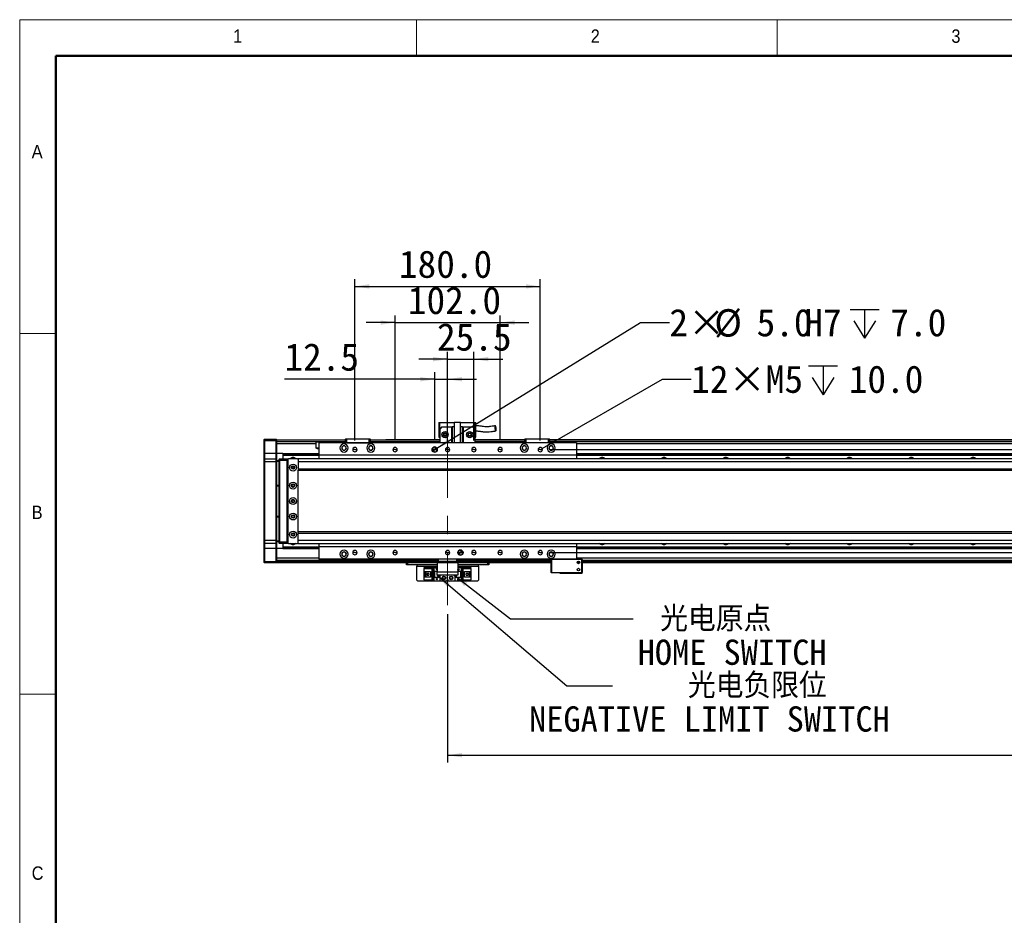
# Model space of a CAD drawing. Header units: millimetres. Extents: x 35 to 2905, y 35 to 2044.
# Tile 3 of 7: x 35 to 991, y 1175 to 2044. Entities that reach past the tile are written whole.
import ezdxf

# ---------------------------------------------------------------- set-up
doc = ezdxf.new("R2010")
doc.units = ezdxf.units.MM
doc.header["$LTSCALE"] = 7
doc.linetypes.add('CENTERX2', pattern=[20.32, 12.7, -2.54, 2.54, -2.54])
doc.layers.add('DIMNS', color=7, linetype='Continuous')
doc.styles.add('SLDTEXTSTYLE1', font='Gothic.ttf', dxfattribs={"width": 0.913})
doc.styles.add('SLDTEXTSTYLE8', font='txt')
doc.styles.add('SLDTEXTSTYLE9', font='txt', dxfattribs={"bigfont": 'bigfont'})
doc.dimstyles.new('SLDDIMSTYLE0', dxfattribs={"dimtxt": 26.6, "dimasz": 14, "dimexe": 0, "dimexo": 0.0625, "dimgap": 6.65, "dimtad": 2, "dimdec": 1, "dimrnd": 1e-09, "dimzin": 4, "dimdsep": 46, "dimtxsty": 'SLDTEXTSTYLE8', "dimsah": 1, "dimcen": 0.09, "dimadec": 0, "dimazin": 1, "dimtfac": 1, "dimtdec": 1, "dimtofl": 0, "dimtmove": 0, "dimatfit": 3, "dimfxl": 0, "dimfrac": 2, "dimtolj": 1, "dimtzin": 12, "dimarcsym": 0})
doc.dimstyles.new('SLDDIMSTYLE1', dxfattribs={"dimtxt": 26.6, "dimasz": 14, "dimexe": 0, "dimexo": 0.0625, "dimgap": 6.65, "dimtad": 2, "dimdec": 1, "dimrnd": 1e-09, "dimzin": 4, "dimdsep": 46, "dimtxsty": 'SLDTEXTSTYLE8', "dimsah": 1, "dimcen": 0.09, "dimadec": 0, "dimazin": 1, "dimtfac": 1, "dimtdec": 1, "dimtmove": 0, "dimatfit": 0, "dimfxl": 0, "dimfrac": 2, "dimtolj": 1, "dimtzin": 12, "dimarcsym": 0})
doc.dimstyles.new('SLDDIMSTYLE2', dxfattribs={"dimtxt": 0.18, "dimasz": 14, "dimexe": 0, "dimexo": 0.0625, "dimgap": 0, "dimtad": 0, "dimtih": 1, "dimtoh": 1, "dimdec": 0, "dimrnd": 1e-09, "dimzin": 0, "dimdsep": 46, "dimtxsty": 'Standard', "dimsah": 1, "dimcen": 0.09, "dimadec": 0, "dimazin": 0, "dimtfac": 14, "dimtdec": 0, "dimtofl": 0, "dimtmove": 0, "dimatfit": 3, "dimfxl": 0, "dimfrac": 2, "dimtolj": 1, "dimtzin": 0, "dimarcsym": 0})
doc.dimstyles.new('SLDDIMSTYLE3', dxfattribs={"dimtxt": 26.6, "dimasz": 14, "dimexe": 0, "dimexo": 0.0625, "dimgap": 6.65, "dimtad": 2, "dimdec": 1, "dimrnd": 1e-09, "dimzin": 12, "dimdsep": 46, "dimtxsty": 'SLDTEXTSTYLE8', "dimsah": 1, "dimcen": 0.09, "dimadec": 0, "dimazin": 3, "dimtfac": 1, "dimtdec": 1, "dimtmove": 0, "dimatfit": 0, "dimfxl": 0, "dimfrac": 2, "dimtolj": 1, "dimtzin": 12, "dimarcsym": 0})
doc.dimstyles.new('SLDDIMSTYLE7', dxfattribs={"dimtxt": 26.6, "dimasz": 14, "dimexe": 0, "dimexo": 0.0625, "dimgap": 6.65, "dimtad": 0, "dimtih": 1, "dimtoh": 1, "dimdec": 1, "dimrnd": 1e-09, "dimzin": 4, "dimdsep": 46, "dimtxsty": 'SLDTEXTSTYLE8', "dimsah": 1, "dimcen": 0, "dimadec": 0, "dimazin": 1, "dimtfac": 1, "dimtdec": 1, "dimtofl": 0, "dimtmove": 0, "dimatfit": 3, "dimfxl": 0, "dimfrac": 2, "dimtolj": 1, "dimtzin": 12, "dimarcsym": 0})
doc.dimstyles.new('SLDDIMSTYLE8', dxfattribs={"dimtxt": 26.6, "dimasz": 14, "dimexe": 0, "dimexo": 0.0625, "dimgap": 6.65, "dimtad": 0, "dimtih": 1, "dimtoh": 1, "dimdec": 1, "dimrnd": 1e-09, "dimzin": 12, "dimdsep": 46, "dimtxsty": 'SLDTEXTSTYLE8', "dimsah": 1, "dimcen": 0, "dimadec": 0, "dimazin": 3, "dimtfac": 1, "dimtdec": 1, "dimtofl": 0, "dimtmove": 0, "dimatfit": 3, "dimfxl": 0, "dimfrac": 2, "dimtolj": 1, "dimtzin": 12, "dimarcsym": 0})

# ---------------------------------------------------------------- blocks, each defined once
blk = doc.blocks.new('_D_22')
at = {"layer": 'DIMNS'}
for p, q in [((399.25, 1750.14), (371.25, 1750.14)), ((399.25, 1635.87), (399.25, 1757.14)), ((399.25, 1750.14), (501.25, 1750.14)), ((501.25, 1635.87), (501.25, 1757.14)), ((501.25, 1750.14), (529.25, 1750.14))]:
    blk.add_line(p, q, dxfattribs=at)
for points in [[(399.25, 1750.14), (385.25, 1752.24), (385.25, 1748.04)], [(501.25, 1750.14), (515.25, 1748.04), (515.25, 1752.24)]]:
    blk.add_solid(points, dxfattribs=at)
at = {"layer": 'DIMNS', "insert": (411.7, 1785.04), "char_height": 26.6, "attachment_point": 1, "style": 'SLDTEXTSTYLE8'}
blk.add_mtext('102.0', dxfattribs=at)
blk = doc.blocks.new('_D_23')
at = {"layer": 'DIMNS'}
for p, q in [((360.25, 1635.87), (360.25, 1792.24)), ((540.25, 1635.87), (540.25, 1792.24)), ((360.25, 1785.24), (540.25, 1785.24))]:
    blk.add_line(p, q, dxfattribs=at)
for points in [[(360.25, 1785.24), (374.25, 1783.14), (374.25, 1787.34)], [(540.25, 1785.24), (526.25, 1787.34), (526.25, 1783.14)]]:
    blk.add_solid(points, dxfattribs=at)
at = {"layer": 'DIMNS', "insert": (403.05, 1820.14), "char_height": 26.6, "attachment_point": 1, "style": 'SLDTEXTSTYLE8'}
blk.add_mtext('180.0', dxfattribs=at)
blk = doc.blocks.new('_D_24')
at = {"layer": 'DIMNS'}
for p, q in [((2150.7, 1626.98), (2150.7, 1654.98)), ((549.14, 1626.98), (2157.7, 1626.98)), ((2150.7, 1626.98), (2150.7, 1526.98)), ((549.14, 1526.98), (2157.7, 1526.98)), ((2150.7, 1526.98), (2150.7, 1498.98))]:
    blk.add_line(p, q, dxfattribs=at)
for points in [[(2150.7, 1626.98), (2152.8, 1640.98), (2148.6, 1640.98)], [(2150.7, 1526.98), (2148.6, 1512.98), (2152.8, 1512.98)]]:
    blk.add_solid(points, dxfattribs=at)
at = {"layer": 'DIMNS', "insert": (2115.8, 1539.96), "char_height": 26.6, "attachment_point": 1, "rotation": 90, "style": 'SLDTEXTSTYLE8'}
blk.add_mtext('100.0', dxfattribs=at)
blk = doc.blocks.new('SW_SYMBOL_HOLE_DEPTH')
at = {"layer": 'DIMNS', "color": 0}
for p, q in [((0, 6125), (5600, 6125)), ((2800, 6125), (2800, 525)), ((700, 3885), (2800, 525)), ((4900, 3885), (2800, 525))]:
    blk.add_line(p, q, dxfattribs=at)
blk = doc.blocks.new('_D_25')
at = {"layer": 'DIMNS'}
for p, q in [((439.88, 1628.3), (637.51, 1750.14)), ((637.51, 1750.14), (665.51, 1750.14))]:
    blk.add_line(p, q, dxfattribs=at)
blk.add_solid([(439.88, 1628.3), (452.9, 1633.86), (450.7, 1637.43)], dxfattribs=at)
at = {"layer": 'DIMNS', "xscale": 0.004985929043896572, "yscale": 0.004985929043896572, "zscale": 0.004985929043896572}
blk.add_blockref('SW_SYMBOL_HOLE_DEPTH', (841.01, 1732.42), dxfattribs=at)
at = {"layer": 'DIMNS', "char_height": 26.6, "attachment_point": 1, "style": 'SLDTEXTSTYLE8'}
for s, insert in [('2×', (665.51, 1763.43)), ('%%c', (709.03, 1763.17)), ('5.0', (750.13, 1763.43)), ('H7', (796.46, 1763.43)), ('7.0', (879.95, 1763.43))]:
    blk.add_mtext(s, dxfattribs=dict(at, insert=insert))
blk = doc.blocks.new('_D_26')
at = {"layer": 'DIMNS'}
for p, q in [((542.07, 1628.03), (658.67, 1695.18)), ((658.67, 1695.18), (686.67, 1695.18))]:
    blk.add_line(p, q, dxfattribs=at)
blk.add_solid([(542.07, 1628.03), (555.25, 1633.2), (553.16, 1636.84)], dxfattribs=at)
at = {"layer": 'DIMNS', "xscale": 0.004985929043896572, "yscale": 0.004985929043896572, "zscale": 0.004985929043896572}
blk.add_blockref('SW_SYMBOL_HOLE_DEPTH', (800.64, 1677.57), dxfattribs=at)
at = {"layer": 'DIMNS', "char_height": 26.6, "attachment_point": 1, "style": 'SLDTEXTSTYLE8'}
for s, insert in [('12×M5', (686.67, 1708.58)), ('10.0', (839.58, 1708.58))]:
    blk.add_mtext(s, dxfattribs=dict(at, insert=insert))
blk = doc.blocks.new('_D_27')
at = {"layer": 'DIMNS'}
for p, q in [((450.25, 1635.87), (450.25, 1721.66)), ((475.75, 1635.87), (475.75, 1721.66)), ((450.25, 1714.66), (422.25, 1714.66)), ((450.25, 1714.66), (475.75, 1714.66)), ((475.75, 1714.66), (503.75, 1714.66))]:
    blk.add_line(p, q, dxfattribs=at)
for points in [[(450.25, 1714.66), (436.25, 1716.76), (436.25, 1712.56)], [(475.75, 1714.66), (489.75, 1712.56), (489.75, 1716.76)]]:
    blk.add_solid(points, dxfattribs=at)
at = {"layer": 'DIMNS', "insert": (439.95, 1749.56), "char_height": 26.6, "attachment_point": 1, "style": 'SLDTEXTSTYLE8'}
blk.add_mtext('25.5', dxfattribs=at)
blk = doc.blocks.new('_D_28')
at = {"layer": 'DIMNS'}
for p, q in [((437.75, 1635.87), (437.75, 1702.18)), ((450.25, 1678.07), (450.25, 1702.18)), ((437.75, 1695.18), (291.92, 1695.18)), ((437.75, 1695.18), (450.25, 1695.18)), ((450.25, 1695.18), (478.25, 1695.18))]:
    blk.add_line(p, q, dxfattribs=at)
for points in [[(437.75, 1695.18), (423.75, 1697.28), (423.75, 1693.08)], [(450.25, 1695.18), (464.25, 1693.08), (464.25, 1697.28)]]:
    blk.add_solid(points, dxfattribs=at)
at = {"layer": 'DIMNS', "insert": (291.92, 1730.09), "char_height": 26.6, "attachment_point": 1, "style": 'SLDTEXTSTYLE8'}
blk.add_mtext('12.5', dxfattribs=at)
blk = doc.blocks.new('_D_34')
at = {"layer": 'DIMNS'}
for p, q in [((1890.25, 1480.55), (1890.25, 1323.42)), ((450.25, 1467.14), (450.25, 1323.42)), ((450.25, 1330.42), (1890.25, 1330.42))]:
    blk.add_line(p, q, dxfattribs=at)
for points in [[(450.25, 1330.42), (464.25, 1328.32), (464.25, 1332.52)], [(1890.25, 1330.42), (1876.25, 1332.52), (1876.25, 1328.32)]]:
    blk.add_solid(points, dxfattribs=at)
at = {"layer": 'DIMNS', "insert": (1119.13, 1365.32), "char_height": 26.6, "attachment_point": 1, "style": 'SLDTEXTSTYLE8'}
blk.add_mtext('1440.0', dxfattribs=at)
blk = doc.blocks.new('SW_NOTE_8')
at = {"layer": 'DIMNS', "color": 0, "char_height": 24.5, "attachment_point": 1}
for s, insert, style in [(' 光电原点', (4.3, 12.34), 'SLDTEXTSTYLE9'), ('HOME SWITCH', (4.3, -20.05), 'SLDTEXTSTYLE8')]:
    blk.add_mtext(s, dxfattribs=dict(at, insert=insert, style=style))
blk = doc.blocks.new('SW_NOTE_9')
at = {"layer": 'DIMNS', "color": 0, "char_height": 24.5, "attachment_point": 2}
for s, insert, style in [('    光电负限位', (96.82, 12.37), 'SLDTEXTSTYLE9'), ('NEGATIVE LIMIT SWITCH', (93.99, -20.02), 'SLDTEXTSTYLE8')]:
    blk.add_mtext(s, dxfattribs=dict(at, insert=insert, style=style))
blk = doc.blocks.new('SW_DOWELSYMBOL_3')
at = {"linetype": 'Continuous', "lineweight": 18}
h = blk.add_hatch(color=0, dxfattribs=at)
edge = h.paths.add_edge_path(flags=0)
edge.add_arc((0, 0), 2.5, 180, 270)
edge.add_line((0, -2.5), (0, 0))
edge.add_line((0, 0), (-2.5, 0))
h = blk.add_hatch(color=0, dxfattribs=at)
edge = h.paths.add_edge_path(flags=0)
edge.add_arc((0, 0), 2.5, 0, 90)
edge.add_line((0, 2.5), (0, 0))
edge.add_line((0, 0), (2.5, 0))
at = {"layer": 'DIMNS', "color": 0}
blk.add_circle((0, 0), 2.5, dxfattribs=at)
blk = doc.blocks.new('SW_DOWELSYMBOL_4')
at = {"linetype": 'Continuous', "lineweight": 18}
h = blk.add_hatch(color=0, dxfattribs=at)
edge = h.paths.add_edge_path(flags=0)
edge.add_arc((0, 0), 2.5, 180, 270)
edge.add_line((0, -2.5), (0, 0))
edge.add_line((0, 0), (-2.5, 0))
h = blk.add_hatch(color=0, dxfattribs=at)
edge = h.paths.add_edge_path(flags=0)
edge.add_arc((0, 0), 2.5, 0, 90)
edge.add_line((0, 2.5), (0, 0))
edge.add_line((0, 0), (2.5, 0))
at = {"layer": 'DIMNS', "color": 0}
blk.add_circle((0, 0), 2.5, dxfattribs=at)

msp = doc.modelspace()

# ---------------------------------------------------------------- linework, layer by layer
at = {"color": 7, "linetype": 'Continuous', "lineweight": 18}
for p, q in [((2905, 2044), (35, 2044)), ((35, 2044), (35, 35)), ((420, 2009), (420, 2044)), ((770, 2044), (770, 2009)), ((70, 2009), (2870, 2009)), ((70, 2009), (70, 70)), ((70, 1739.5), (35, 1739.5)), ((35, 1389.5), (70, 1389.5))]:
    msp.add_line(p, q, dxfattribs=at)
at = {"color": 7, "linetype": 'Continuous', "lineweight": 50}
for p, q in [((2870, 2009), (70, 2009)), ((70, 2009), (70, 70))]:
    msp.add_line(p, q, dxfattribs=at)
at = {"color": 7, "linetype": 'Continuous', "lineweight": 25}
for p, q in [((441.75, 1653.28), (442.75, 1653.28)), ((441.75, 1653.28), (441.75, 1638.88)), ((442.75, 1646.88), (442.75, 1653.28)), ((442.75, 1653.28), (456.75, 1653.28)), ((456.75, 1653.48), (456.75, 1633.48)), ((456.75, 1653.48), (462.75, 1653.48)), ((462.75, 1633.48), (462.75, 1653.48)), ((462.75, 1653.28), (476.75, 1653.28)), ((476.75, 1653.28), (477.75, 1653.28)), ((476.75, 1653.28), (476.75, 1646.88)), ((477.75, 1638.88), (477.75, 1653.28)), ((444.75, 1648.88), (442.75, 1646.88)), ((442.75, 1646.88), (442.75, 1633.48)), ((444.75, 1648.88), (454.25, 1648.88)), ((454.25, 1633.48), (454.25, 1648.88)), ((454.25, 1648.88), (454.75, 1648.88)), ((454.75, 1648.88), (454.75, 1633.48)), ((456.75, 1648.88), (454.75, 1648.88)), ((464.75, 1648.88), (462.75, 1648.88)), ((464.75, 1633.48), (464.75, 1648.88)), ((464.75, 1648.88), (465.25, 1648.88)), ((465.25, 1648.88), (474.75, 1648.88)), ((465.25, 1648.88), (465.25, 1633.48)), ((476.75, 1646.88), (474.75, 1648.88)), ((476.75, 1646.88), (476.75, 1633.48)), ((272.25, 1636.68), (272.55, 1636.98)), ((272.25, 1635.48), (272.25, 1636.68)), ((272.25, 1635.48), (272.55, 1635.48)), ((272.25, 1622.98), (272.25, 1635.48)), ((272.55, 1636.98), (272.55, 1635.48)), ((272.55, 1636.98), (283.95, 1636.98)), ((272.55, 1635.48), (272.55, 1622.98)), ((283.95, 1635.48), (272.55, 1635.48)), ((283.95, 1635.48), (283.95, 1636.98)), ((283.95, 1636.98), (284.25, 1636.68)), ((283.95, 1622.98), (283.95, 1635.48)), ((283.95, 1635.48), (284.25, 1635.48)), ((284.25, 1636.68), (284.25, 1635.48)), ((284.25, 1636.48), (351.25, 1636.48)), ((284.25, 1635.48), (284.25, 1622.98)), ((351.25, 1634.49), (284.25, 1634.49)), ((351.25, 1637.19), (351.55, 1637.49)), ((351.25, 1633.49), (351.25, 1637.19)), ((352.25, 1637.19), (351.25, 1637.19)), ((351.55, 1637.49), (352.38, 1637.49)), ((352.25, 1637.19), (352.38, 1637.49)), ((352.25, 1637.19), (352.25, 1633.49)), ((374.25, 1637.19), (352.25, 1637.19)), ((352.38, 1637.49), (374.13, 1637.49)), ((374.25, 1637.19), (374.13, 1637.49)), ((374.13, 1637.49), (374.95, 1637.49)), ((374.25, 1633.49), (374.25, 1637.19)), ((375.25, 1637.19), (374.25, 1637.19)), ((374.95, 1637.49), (375.25, 1637.19)), ((375.25, 1637.19), (375.25, 1633.49)), ((375.25, 1636.48), (442.75, 1636.48)), ((442.75, 1634.49), (375.25, 1634.49)), ((390.25, 1636.78), (442.75, 1636.78)), ((390.25, 1636.78), (390.25, 1636.58)), ((390.25, 1636.58), (442.75, 1636.58)), ((390.25, 1636.48), (390.25, 1636.58)), ((441.75, 1638.88), (442.75, 1638.88)), ((476.75, 1638.88), (477.75, 1638.88)), ((476.75, 1636.78), (525.25, 1636.78)), ((476.75, 1636.58), (525.25, 1636.58)), ((476.75, 1636.48), (525.25, 1636.48)), ((525.25, 1634.49), (476.75, 1634.49)), ((525.25, 1637.18), (525.55, 1637.48)), ((525.25, 1633.48), (525.25, 1637.18)), ((526.25, 1637.18), (525.25, 1637.18)), ((525.55, 1637.48), (526.38, 1637.48)), ((526.25, 1637.18), (526.38, 1637.48)), ((526.25, 1637.18), (526.25, 1633.48)), ((548.25, 1637.18), (526.25, 1637.18)), ((526.38, 1637.48), (548.13, 1637.48)), ((548.13, 1637.48), (548.95, 1637.48)), ((548.25, 1637.18), (548.13, 1637.48)), ((548.25, 1633.48), (548.25, 1637.18)), ((549.25, 1637.18), (548.25, 1637.18)), ((548.95, 1637.48), (549.25, 1637.18)), ((549.25, 1637.18), (549.25, 1633.48)), ((549.25, 1636.78), (1791.25, 1636.78)), ((549.25, 1636.58), (1791.25, 1636.58)), ((549.25, 1636.48), (1791.25, 1636.48)), ((1791.25, 1634.49), (549.25, 1634.49)), ((322.61, 1632.49), (284.25, 1632.49)), ((322.61, 1628.38), (322.61, 1632.49)), ((325.25, 1628.38), (322.61, 1628.38)), ((575.25, 1633.48), (325.25, 1633.48)), ((325.25, 1633.48), (325.25, 1621.48)), ((352.25, 1633.49), (351.25, 1633.49)), ((351.25, 1633.49), (351.25, 1633.48)), ((352.25, 1633.49), (374.25, 1633.49)), ((360.25, 1626.98), (358.15, 1626.98)), ((360.25, 1626.98), (362.35, 1626.98)), ((375.25, 1633.49), (374.25, 1633.49)), ((375.25, 1633.49), (375.25, 1633.48)), ((399.25, 1626.98), (397.15, 1626.98)), ((399.25, 1626.98), (401.35, 1626.98)), ((437.75, 1626.98), (435.25, 1626.98)), ((437.75, 1626.98), (440.25, 1626.98)), ((450.25, 1626.98), (448.15, 1626.98)), ((450.25, 1626.98), (452.35, 1626.98)), ((475.75, 1626.98), (473.65, 1626.98)), ((475.75, 1626.98), (477.85, 1626.98)), ((501.25, 1626.98), (499.15, 1626.98)), ((501.25, 1626.98), (503.35, 1626.98)), ((540.25, 1626.98), (538.15, 1626.98)), ((540.25, 1626.98), (542.35, 1626.98)), ((575.25, 1633.48), (575.25, 1621.48)), ((272.25, 1622.98), (272.55, 1622.98)), ((272.25, 1617.68), (272.25, 1622.98)), ((272.55, 1617.98), (272.25, 1617.68)), ((272.25, 1614.98), (272.25, 1617.68)), ((272.25, 1538.98), (272.25, 1614.98)), ((272.55, 1614.98), (272.25, 1614.98)), ((272.55, 1622.98), (272.55, 1617.98)), ((283.95, 1622.98), (272.55, 1622.98)), ((272.55, 1617.98), (272.55, 1614.98)), ((272.55, 1617.98), (283.95, 1617.98)), ((272.55, 1614.98), (272.55, 1538.98)), ((283.95, 1614.98), (272.55, 1614.98)), ((283.95, 1617.98), (283.95, 1622.98)), ((283.95, 1622.98), (284.25, 1622.98)), ((283.95, 1614.98), (283.95, 1617.98)), ((283.95, 1617.98), (284.25, 1617.68)), ((283.95, 1538.98), (283.95, 1614.98)), ((283.95, 1614.98), (284.25, 1614.98)), ((290.25, 1622.99), (284.25, 1622.99)), ((284.25, 1622.98), (284.25, 1617.68)), ((284.25, 1617.68), (284.25, 1614.98)), ((284.25, 1616.48), (286.75, 1616.48)), ((286.75, 1615.48), (284.25, 1615.48)), ((284.25, 1614.98), (284.25, 1538.98)), ((286.75, 1617.68), (287.05, 1617.98)), ((286.75, 1616.48), (286.75, 1617.68)), ((286.75, 1537.48), (286.75, 1616.48)), ((286.75, 1616.48), (287.05, 1616.48)), ((287.05, 1617.98), (287.05, 1616.48)), ((287.05, 1617.98), (294.25, 1617.98)), ((287.05, 1616.48), (287.05, 1537.48)), ((294.25, 1616.48), (287.05, 1616.48)), ((290.25, 1622.99), (325.25, 1622.99)), ((290.25, 1622.99), (290.25, 1622.7)), ((290.25, 1622.7), (325.25, 1622.7)), ((290.25, 1622.7), (290.25, 1621.8)), ((290.25, 1621.8), (325.25, 1621.8)), ((290.25, 1621.8), (290.25, 1621.5)), ((290.25, 1621.5), (325.25, 1621.5)), ((290.25, 1621.5), (290.25, 1617.98)), ((294.25, 1617.98), (294.25, 1616.48)), ((294.25, 1617.98), (295.75, 1617.98)), ((295.45, 1617.68), (294.25, 1617.68)), ((294.25, 1616.48), (294.25, 1537.48)), ((295.25, 1615.98), (294.75, 1615.98)), ((294.75, 1615.98), (294.75, 1537.98)), ((295.75, 1617.98), (295.25, 1617.48)), ((295.25, 1617.48), (295.25, 1536.48)), ((304.75, 1617.98), (295.75, 1617.98)), ((305.25, 1617.48), (304.75, 1617.98)), ((2035.75, 1617.98), (305.25, 1617.98)), ((305.25, 1617.98), (305.25, 1617.48)), ((305.25, 1617.35), (305.25, 1617.48)), ((305.25, 1617.35), (305.25, 1614.98)), ((2036.25, 1614.98), (305.25, 1614.98)), ((305.25, 1614.98), (305.25, 1607.98)), ((575.25, 1621.48), (325.25, 1621.48)), ((325.25, 1621.48), (325.25, 1617.98)), ((575.25, 1622.99), (1765.25, 1622.99)), ((575.25, 1622.7), (1765.25, 1622.7)), ((575.25, 1621.8), (1765.25, 1621.8)), ((575.25, 1621.5), (1765.25, 1621.5)), ((575.25, 1621.48), (575.25, 1617.98)), ((301.4, 1609.98), (299.11, 1609.98)), ((2036.25, 1607.98), (305.25, 1607.98)), ((305.25, 1607.98), (305.25, 1606.98)), ((305.25, 1606.98), (2036.25, 1606.98)), ((305.25, 1546.98), (305.25, 1606.98)), ((284.25, 1592.48), (286.75, 1592.48)), ((286.75, 1591.48), (284.25, 1591.48)), ((284.25, 1562.48), (286.75, 1562.48)), ((286.75, 1561.48), (284.25, 1561.48)), ((272.25, 1536.28), (272.25, 1538.98)), ((272.55, 1538.98), (272.25, 1538.98)), ((272.55, 1538.98), (272.55, 1535.98)), ((272.55, 1538.98), (283.95, 1538.98)), ((283.95, 1535.98), (283.95, 1538.98)), ((283.95, 1538.98), (284.25, 1538.98)), ((284.25, 1538.98), (284.25, 1536.28)), ((284.25, 1538.48), (286.75, 1538.48)), ((299.11, 1543.98), (301.4, 1543.98)), ((2036.25, 1546.98), (305.25, 1546.98)), ((305.25, 1545.98), (305.25, 1546.98)), ((305.25, 1545.98), (2036.25, 1545.98)), ((305.25, 1538.98), (305.25, 1545.98)), ((305.25, 1538.98), (2036.25, 1538.98)), ((305.25, 1536.62), (305.25, 1538.98)), ((272.55, 1535.98), (272.25, 1536.28)), ((272.25, 1530.98), (272.25, 1536.28)), ((272.55, 1530.98), (272.25, 1530.98)), ((272.25, 1518.48), (272.25, 1530.98)), ((283.95, 1535.98), (272.55, 1535.98)), ((272.55, 1535.98), (272.55, 1530.98)), ((283.95, 1530.98), (272.55, 1530.98)), ((272.55, 1530.98), (272.55, 1518.48)), ((283.95, 1535.98), (284.25, 1536.28)), ((283.95, 1530.98), (283.95, 1535.98)), ((284.25, 1530.98), (283.95, 1530.98)), ((283.95, 1518.48), (283.95, 1530.98)), ((286.75, 1537.48), (284.25, 1537.48)), ((284.25, 1536.28), (284.25, 1530.98)), ((284.25, 1530.98), (284.25, 1518.48)), ((290.25, 1530.98), (284.25, 1530.98)), ((286.75, 1536.28), (286.75, 1537.48)), ((286.75, 1537.48), (287.05, 1537.48)), ((286.75, 1536.28), (287.05, 1535.98)), ((287.05, 1537.48), (287.05, 1535.98)), ((287.05, 1537.48), (294.25, 1537.48)), ((294.25, 1535.98), (287.05, 1535.98)), ((290.25, 1535.98), (290.25, 1532.46)), ((290.25, 1532.46), (325.25, 1532.46)), ((290.25, 1532.46), (290.25, 1532.17)), ((290.25, 1532.17), (325.25, 1532.17)), ((290.25, 1532.17), (290.25, 1531.27)), ((290.25, 1531.27), (325.25, 1531.27)), ((290.25, 1531.27), (290.25, 1530.98)), ((290.25, 1530.98), (325.25, 1530.98)), ((294.25, 1537.48), (294.25, 1535.98)), ((294.25, 1536.28), (295.45, 1536.28)), ((295.75, 1535.98), (294.25, 1535.98)), ((294.75, 1537.98), (295.25, 1537.98)), ((295.25, 1536.48), (295.75, 1535.98)), ((295.75, 1535.98), (304.75, 1535.98)), ((304.75, 1535.98), (305.25, 1536.48)), ((305.25, 1536.48), (305.25, 1536.62)), ((305.25, 1535.98), (305.25, 1536.48)), ((305.25, 1535.98), (2035.75, 1535.98)), ((325.25, 1535.98), (325.25, 1532.48)), ((575.25, 1532.48), (325.25, 1532.48)), ((325.25, 1532.48), (325.25, 1520.48)), ((575.25, 1535.98), (575.25, 1532.48)), ((575.25, 1532.48), (575.25, 1520.48)), ((575.25, 1532.46), (1760.16, 1532.46)), ((575.25, 1532.17), (1760.16, 1532.17)), ((575.25, 1531.27), (1760.16, 1531.27)), ((575.25, 1530.98), (1760.16, 1530.98)), ((440.25, 1519.48), (284.25, 1519.48)), ((575.25, 1520.48), (325.25, 1520.48)), ((360.25, 1526.98), (358.15, 1526.98)), ((360.25, 1526.98), (362.35, 1526.98)), ((399.25, 1526.98), (397.15, 1526.98)), ((399.25, 1526.98), (401.35, 1526.98)), ((440.25, 1518.48), (440.25, 1520.48)), ((441.25, 1520.48), (441.25, 1518.48)), ((450.25, 1526.98), (448.15, 1526.98)), ((450.25, 1526.98), (452.35, 1526.98)), ((459.25, 1518.48), (459.25, 1520.48)), ((462.75, 1526.98), (460.25, 1526.98)), ((460.25, 1520.48), (460.25, 1518.48)), ((550.75, 1519.48), (460.25, 1519.48)), ((462.75, 1526.98), (465.25, 1526.98)), ((475.75, 1526.98), (473.65, 1526.98)), ((475.75, 1526.98), (477.85, 1526.98)), ((501.25, 1526.98), (499.15, 1526.98)), ((501.25, 1526.98), (503.35, 1526.98)), ((540.25, 1526.98), (538.15, 1526.98)), ((540.25, 1526.98), (542.35, 1526.98)), ((551.05, 1520.48), (550.75, 1520.18)), ((550.75, 1507.78), (550.75, 1520.18)), ((551.05, 1520.18), (550.75, 1520.18)), ((551.05, 1520.18), (551.18, 1520.48)), ((551.05, 1520.18), (551.05, 1507.78)), ((580.45, 1520.18), (551.05, 1520.18)), ((575.25, 1520.78), (580.75, 1520.78)), ((575.25, 1520.48), (580.33, 1520.48)), ((580.45, 1520.18), (580.33, 1520.48)), ((580.33, 1520.48), (580.45, 1520.48)), ((580.75, 1520.18), (580.45, 1520.48)), ((580.45, 1507.78), (580.45, 1520.18)), ((580.75, 1520.18), (580.45, 1520.18)), ((580.75, 1520.18), (580.75, 1520.78)), ((580.75, 1520.18), (580.75, 1507.78)), ((1761.75, 1519.48), (580.75, 1519.48)), ((272.55, 1518.48), (272.25, 1518.48)), ((272.25, 1517.28), (272.25, 1518.48)), ((272.55, 1516.98), (272.25, 1517.28)), ((272.55, 1518.48), (272.55, 1516.98)), ((272.55, 1518.48), (283.95, 1518.48)), ((283.95, 1516.98), (272.55, 1516.98)), ((283.95, 1516.98), (283.95, 1518.48)), ((284.25, 1518.48), (283.95, 1518.48)), ((284.25, 1517.28), (283.95, 1516.98)), ((284.25, 1518.48), (284.25, 1517.28)), ((284.25, 1517.28), (284.25, 1516.98)), ((440.25, 1516.98), (284.25, 1516.98)), ((410.25, 1514.98), (410.25, 1516.98)), ((411.25, 1514.98), (410.25, 1514.98)), ((411.25, 1516.98), (411.25, 1514.98)), ((440.25, 1514.98), (411.25, 1514.98)), ((420.25, 1514.98), (420.25, 1513.98)), ((420.25, 1500.18), (420.25, 1513.98)), ((427.55, 1511.88), (427.55, 1512.68)), ((427.55, 1512.68), (436.75, 1512.68)), ((435.85, 1511.88), (427.55, 1511.88)), ((427.55, 1511.88), (427.55, 1511.38)), ((435.35, 1511.38), (427.55, 1511.38)), ((427.55, 1508.78), (427.55, 1511.38)), ((435.35, 1511.38), (435.85, 1511.88)), ((435.35, 1500.58), (435.35, 1511.38)), ((435.85, 1500.08), (435.85, 1511.88)), ((436.75, 1512.68), (436.75, 1508.98)), ((436.75, 1512.68), (440.25, 1512.68)), ((439.15, 1511.18), (439.35, 1511.18)), ((439.75, 1509.98), (439.15, 1511.18)), ((439.35, 1511.58), (440.15, 1511.58)), ((439.35, 1511.18), (439.35, 1511.58)), ((440.25, 1510.98), (439.75, 1509.98)), ((440.15, 1511.58), (440.15, 1511.18)), ((440.15, 1511.18), (440.25, 1511.18)), ((441.25, 1518.48), (440.25, 1518.48)), ((440.25, 1516.98), (440.25, 1518.48)), ((460.25, 1516.98), (440.25, 1516.98)), ((440.25, 1516.98), (440.25, 1508.48)), ((459.25, 1518.48), (441.25, 1518.48)), ((460.25, 1518.48), (459.25, 1518.48)), ((460.25, 1518.48), (460.25, 1516.98)), ((460.25, 1516.98), (460.25, 1508.48)), ((550.75, 1516.98), (460.25, 1516.98)), ((489.25, 1514.98), (460.25, 1514.98)), ((460.25, 1512.68), (463.75, 1512.68)), ((460.25, 1510.58), (460.75, 1511.58)), ((460.35, 1510.38), (460.25, 1510.38)), ((460.35, 1509.98), (460.35, 1510.38)), ((461.15, 1509.98), (460.35, 1509.98)), ((460.75, 1511.58), (461.35, 1510.38)), ((461.15, 1510.38), (461.15, 1509.98)), ((461.35, 1510.38), (461.15, 1510.38)), ((463.75, 1508.98), (463.75, 1512.68)), ((463.75, 1512.68), (472.95, 1512.68)), ((472.95, 1511.88), (464.65, 1511.88)), ((464.65, 1511.88), (465.15, 1511.38)), ((464.65, 1511.88), (464.65, 1500.08)), ((465.15, 1511.38), (465.15, 1500.58)), ((472.95, 1511.38), (465.15, 1511.38)), ((472.95, 1512.68), (472.95, 1511.88)), ((472.95, 1511.38), (472.95, 1511.88)), ((472.95, 1511.38), (472.95, 1508.78)), ((480.25, 1513.98), (480.25, 1514.98)), ((480.25, 1513.98), (480.25, 1500.18)), ((489.25, 1514.98), (489.25, 1516.98)), ((490.25, 1514.98), (489.25, 1514.98)), ((490.25, 1516.98), (490.25, 1514.98)), ((578.4, 1516.98), (576.11, 1516.98)), ((1761.75, 1516.98), (580.75, 1516.98)), ((420.25, 1500.18), (421.25, 1499.18)), ((427.55, 1508.78), (433.75, 1508.78)), ((427.55, 1503.18), (427.55, 1508.78)), ((433.75, 1503.18), (427.55, 1503.18)), ((427.55, 1500.58), (427.55, 1503.18)), ((427.55, 1500.58), (435.35, 1500.58)), ((427.55, 1500.58), (427.55, 1500.08)), ((428.85, 1503.18), (428.85, 1508.78)), ((429.35, 1508.43), (429.35, 1508.78)), ((433.75, 1508.43), (429.35, 1508.43)), ((429.35, 1503.53), (429.35, 1508.43)), ((429.35, 1503.18), (429.35, 1503.53)), ((429.35, 1503.53), (433.75, 1503.53)), ((432.15, 1506.78), (430.31, 1506.78)), ((430.31, 1506.78), (430.31, 1505.18)), ((430.31, 1505.18), (432.15, 1505.18)), ((432.15, 1506.78), (432.15, 1505.18)), ((433.75, 1508.78), (433.75, 1503.18)), ((435.85, 1500.08), (435.35, 1500.58)), ((436.75, 1508.98), (440.25, 1508.98)), ((436.75, 1508.98), (436.75, 1502.98)), ((442.75, 1502.98), (436.75, 1502.98)), ((436.75, 1502.98), (436.75, 1499.28)), ((437.25, 1508.98), (437.25, 1502.98)), ((437.55, 1508.98), (437.55, 1502.98)), ((439.15, 1501.58), (439.35, 1501.58)), ((439.75, 1500.38), (439.15, 1501.58)), ((439.35, 1501.98), (440.15, 1501.98)), ((439.35, 1501.58), (439.35, 1501.98)), ((440.35, 1501.58), (439.75, 1500.38)), ((440.15, 1501.98), (440.15, 1501.58)), ((440.15, 1501.58), (440.35, 1501.58)), ((440.25, 1508.48), (460.25, 1508.48)), ((440.25, 1504.98), (440.25, 1508.48)), ((460.25, 1504.98), (440.25, 1504.98)), ((441.95, 1502.98), (441.95, 1504.98)), ((442.25, 1502.98), (442.25, 1504.98)), ((442.75, 1504.98), (442.75, 1502.98)), ((442.75, 1502.98), (442.75, 1499.28)), ((450.25, 1501.28), (450.25, 1504.98)), ((457.75, 1502.98), (457.75, 1504.98)), ((457.75, 1499.28), (457.75, 1502.98)), ((463.75, 1502.98), (457.75, 1502.98)), ((458.25, 1504.98), (458.25, 1502.98)), ((458.55, 1504.98), (458.55, 1502.98)), ((460.15, 1500.78), (460.75, 1501.98)), ((460.35, 1500.78), (460.15, 1500.78)), ((460.25, 1508.98), (463.75, 1508.98)), ((460.25, 1508.48), (460.25, 1504.98)), ((460.35, 1500.38), (460.35, 1500.78)), ((461.15, 1500.38), (460.35, 1500.38)), ((460.75, 1501.98), (461.35, 1500.78)), ((461.15, 1500.78), (461.15, 1500.38)), ((461.35, 1500.78), (461.15, 1500.78)), ((462.95, 1502.98), (462.95, 1508.98)), ((463.25, 1502.98), (463.25, 1508.98)), ((463.75, 1502.98), (463.75, 1508.98)), ((463.75, 1499.28), (463.75, 1502.98)), ((465.15, 1500.58), (464.65, 1500.08)), ((465.15, 1500.58), (472.95, 1500.58)), ((466.75, 1508.78), (472.95, 1508.78)), ((466.75, 1503.18), (466.75, 1508.78)), ((471.15, 1508.43), (466.75, 1508.43)), ((466.75, 1503.53), (471.15, 1503.53)), ((472.95, 1503.18), (466.75, 1503.18)), ((468.35, 1505.18), (468.35, 1506.78)), ((470.19, 1506.78), (468.35, 1506.78)), ((468.35, 1505.18), (470.19, 1505.18)), ((470.19, 1505.18), (470.19, 1506.78)), ((471.15, 1508.78), (471.15, 1508.43)), ((471.15, 1508.43), (471.15, 1503.53)), ((471.15, 1503.53), (471.15, 1503.18)), ((471.65, 1508.78), (471.65, 1503.18)), ((472.95, 1508.78), (472.95, 1503.18)), ((472.95, 1503.18), (472.95, 1500.58)), ((472.95, 1500.08), (472.95, 1500.58)), ((479.25, 1499.18), (480.25, 1500.18)), ((551.05, 1507.48), (550.75, 1507.78)), ((550.75, 1507.78), (551.05, 1507.78)), ((551.05, 1507.78), (580.45, 1507.78)), ((551.05, 1507.78), (551.18, 1507.48)), ((551.18, 1507.48), (551.05, 1507.48)), ((580.33, 1507.48), (551.18, 1507.48)), ((559.25, 1507.18), (559.25, 1507.48)), ((559.25, 1507.18), (580.75, 1507.18)), ((580.45, 1507.78), (580.33, 1507.48)), ((580.45, 1507.48), (580.33, 1507.48)), ((580.45, 1507.78), (580.75, 1507.78)), ((580.75, 1507.78), (580.45, 1507.48)), ((580.75, 1507.18), (580.75, 1507.78)), ((479.25, 1499.18), (421.25, 1499.18)), ((427.55, 1500.08), (435.85, 1500.08)), ((427.55, 1499.28), (427.55, 1500.08)), ((436.75, 1499.28), (427.55, 1499.28)), ((442.75, 1499.28), (436.75, 1499.28)), ((448.25, 1499.28), (442.75, 1499.28)), ((457.75, 1499.28), (452.25, 1499.28)), ((463.75, 1499.28), (457.75, 1499.28)), ((472.95, 1499.28), (463.75, 1499.28)), ((464.65, 1500.08), (472.95, 1500.08)), ((472.95, 1500.08), (472.95, 1499.28))]:
    msp.add_line(p, q, dxfattribs=at)
at = {"color": 8, "linetype": 'Continuous', "lineweight": 25}
for p, q in [((351.25, 1635.98), (284.25, 1635.98)), ((442.75, 1635.98), (375.25, 1635.98)), ((525.25, 1635.98), (476.75, 1635.98)), ((1791.25, 1635.98), (549.25, 1635.98)), ((1765.25, 1632.49), (575.25, 1632.49)), ((325.25, 1521.48), (284.25, 1521.48)), ((1765.25, 1521.48), (575.25, 1521.48)), ((440.25, 1517.98), (284.25, 1517.98)), ((420.25, 1513.98), (440.25, 1513.98)), ((550.75, 1517.98), (460.25, 1517.98)), ((460.25, 1513.98), (480.25, 1513.98)), ((578.4, 1517.98), (576.11, 1517.98)), ((1761.75, 1517.98), (580.75, 1517.98))]:
    msp.add_line(p, q, dxfattribs=at)
at = {"color": 7, "linetype": 'Continuous', "lineweight": 25}
for centre, radius in [((447.75, 1641.38), 3), ((471.75, 1641.38), 3), ((447.75, 1641.38), 1.7), ((447.75, 1641.38), 1.6), ((471.75, 1641.38), 1.7), ((471.75, 1641.38), 1.6), ((300.25, 1609.48), 3.36), ((300.25, 1609.48), 1.7), ((300.25, 1609.48), 1.25), ((300.25, 1591.98), 3.36), ((300.25, 1591.98), 1.7), ((300.25, 1591.98), 1.25), ((300.25, 1576.98), 3.36), ((300.25, 1576.98), 1.7), ((300.25, 1576.98), 1.25), ((300.25, 1561.98), 3.36), ((300.25, 1561.98), 1.7), ((300.25, 1561.98), 1.25), ((300.25, 1544.48), 3.36), ((300.25, 1544.48), 1.7), ((300.25, 1544.48), 1.25), ((577.25, 1517.48), 1.25), ((577.25, 1510.48), 1.25), ((446.75, 1502.48), 1.75), ((446.75, 1502.48), 1.25), ((453.75, 1502.48), 1.75), ((453.75, 1502.48), 1.25)]:
    msp.add_circle(centre, radius, dxfattribs=at)
for centre, radius, start, end in [((349.75, 1628.49), 4, 0, 180), ((349.75, 1628.49), 4, 180, 0), ((349.75, 1628.49), 2.25, 0, 180), ((349.75, 1628.49), 2.25, 180, 0), ((349.75, 1628.49), 2, 90, 270), ((349.75, 1628.49), 2, 270, 90), ((360.25, 1626.98), 2.1, 0, 180), ((360.25, 1626.98), 2.1, 180, 0), ((375.75, 1628.49), 4, 0, 180), ((375.75, 1628.49), 4, 180, 0), ((375.75, 1628.49), 2.25, 0, 180), ((375.75, 1628.49), 2.25, 180, 0), ((375.75, 1628.49), 2, 90, 270), ((375.75, 1628.49), 2, 270, 90), ((399.25, 1626.98), 2.1, 0, 180), ((399.25, 1626.98), 2.1, 180, 0), ((437.75, 1626.98), 2.5, 0, 180), ((437.75, 1626.98), 2.5, 180, 0), ((450.25, 1626.98), 2.1, 0, 180), ((450.25, 1626.98), 2.1, 180, 0), ((475.75, 1626.98), 2.1, 0, 180), ((475.75, 1626.98), 2.1, 180, 0), ((501.25, 1626.98), 2.1, 0, 180), ((501.25, 1626.98), 2.1, 180, 0), ((524.75, 1628.49), 4, 0, 180), ((524.75, 1628.49), 4, 180, 0), ((524.75, 1628.49), 2.25, 0, 180), ((524.75, 1628.49), 2.25, 180, 0), ((524.75, 1628.49), 2, 90, 270), ((524.75, 1628.49), 2, 270, 90), ((540.25, 1626.98), 2.1, 0, 180), ((540.25, 1626.98), 2.1, 180, 0), ((550.75, 1628.49), 4, 0, 180), ((550.75, 1628.49), 4, 180, 0), ((550.75, 1628.49), 2.25, 0, 180), ((550.75, 1628.49), 2.25, 180, 0), ((550.75, 1628.49), 2, 90, 270), ((550.75, 1628.49), 2, 270, 90), ((300.25, 1615.49), 3.75, 41.71073, 138.28927), ((600.25, 1615.49), 3.75, 41.71072, 138.28928), ((660.25, 1615.49), 3.75, 41.71072, 138.28928), ((720.25, 1615.49), 3.75, 41.71072, 138.28928), ((780.25, 1615.49), 3.75, 41.71072, 138.28928), ((840.25, 1615.49), 3.75, 41.71072, 138.28928), ((900.25, 1615.49), 3.75, 41.71072, 138.28928), ((960.25, 1615.49), 3.75, 41.71072, 138.28928), ((300.25, 1538.48), 3.75, 221.71073, 318.28927), ((349.75, 1525.48), 4, 0, 180), ((360.25, 1526.98), 2.1, 0, 180), ((375.75, 1525.48), 4, 0, 180), ((399.25, 1526.98), 2.1, 0, 180), ((450.25, 1526.98), 2.1, 0, 180), ((462.75, 1526.98), 2.5, 0, 180), ((475.75, 1526.98), 2.1, 0, 180), ((501.25, 1526.98), 2.1, 0, 180), ((524.75, 1525.48), 4, 0, 180), ((540.25, 1526.98), 2.1, 0, 180), ((550.75, 1525.48), 4, 0, 180), ((600.25, 1538.48), 3.75, 221.71072, 318.28928), ((660.25, 1538.48), 3.75, 221.71072, 318.28928), ((720.25, 1538.48), 3.75, 221.71072, 318.28928), ((780.25, 1538.48), 3.75, 221.71072, 318.28928), ((840.25, 1538.48), 3.75, 221.71072, 318.28928), ((900.25, 1538.48), 3.75, 221.71072, 318.28928), ((960.25, 1538.48), 3.75, 221.71072, 318.28928), ((349.75, 1525.48), 4, 180, 0), ((349.75, 1525.48), 2.25, 0, 180), ((349.75, 1525.48), 2.25, 180, 0), ((349.75, 1525.48), 2, 90, 270), ((349.75, 1525.48), 2, 270, 90), ((360.25, 1526.98), 2.1, 180, 0), ((375.75, 1525.48), 4, 180, 0), ((375.75, 1525.48), 2.25, 0, 180), ((375.75, 1525.48), 2.25, 180, 0), ((375.75, 1525.48), 2, 90, 270), ((375.75, 1525.48), 2, 270, 90), ((399.25, 1526.98), 2.1, 180, 0), ((450.25, 1526.98), 2.1, 180, 0), ((462.75, 1526.98), 2.5, 180, 0), ((475.75, 1526.98), 2.1, 180, 0), ((501.25, 1526.98), 2.1, 180, 0), ((524.75, 1525.48), 4, 180, 0), ((524.75, 1525.48), 2.25, 0, 180), ((524.75, 1525.48), 2.25, 180, 0), ((524.75, 1525.48), 2, 90, 270), ((524.75, 1525.48), 2, 270, 90), ((540.25, 1526.98), 2.1, 180, 0), ((550.75, 1525.48), 4, 180, 0), ((550.75, 1525.48), 2.25, 0, 180), ((550.75, 1525.48), 2.25, 180, 0), ((550.75, 1525.48), 2, 90, 270), ((550.75, 1525.48), 2, 270, 90), ((448.25, 1501.28), 2, 270, 0), ((452.25, 1501.28), 2, 180, 270)]:
    msp.add_arc(centre, radius, start, end, dxfattribs=at)
for points, knots in [([(496.49, 1650.04), (495.45, 1649.87), (493.63, 1649.58), (491.25, 1649.21), (489.44, 1649.07), (487.86, 1649.04), (486.09, 1649.12), (484.23, 1649.34), (482.33, 1649.63), (480.82, 1649.85), (479.39, 1649.98), (478.45, 1650.04), (477.89, 1650.01), (477.75, 1650.01)], [0, 0, 0, 0, 0.17282, 0.301208, 0.394507, 0.462197, 0.550303, 0.670439, 0.754268, 0.853135, 0.912496, 0.977886, 1, 1, 1, 1]), ([(477.75, 1645), (478.12, 1645.01), (479.01, 1645.05), (480.38, 1644.87), (481.8, 1644.67), (483.07, 1644.48), (484.17, 1644.33), (485.13, 1644.23), (486.37, 1644.12), (488.2, 1644.04), (490.8, 1644.14), (493.8, 1644.56), (495.94, 1644.91), (497.07, 1645.09)], [0, 0, 0, 0, 0.05617, 0.135052, 0.209372, 0.275831, 0.332639, 0.378841, 0.421681, 0.522487, 0.656041, 0.818589, 1, 1, 1, 1]), ([(496.11, 1648.87), (496.14, 1649.12), (496.19, 1649.62), (496.37, 1650.03), (496.59, 1650.07), (496.82, 1649.79), (497.04, 1649.28), (497.23, 1648.58), (497.37, 1647.78), (497.45, 1646.94), (497.45, 1646.16), (497.38, 1645.54), (497.24, 1645.15), (497.04, 1645.06), (496.84, 1645.16), (496.65, 1645.51), (496.48, 1646.04), (496.32, 1646.77), (496.21, 1647.52), (496.14, 1648.06), (496.11, 1648.32), (496.1, 1648.41), (496.1, 1648.43), (496.1, 1648.5), (496.1, 1648.66), (496.11, 1648.79), (496.11, 1648.87)], [0, 0, 0, 0, 0.064817, 0.12978, 0.189732, 0.242619, 0.294413, 0.346243, 0.398724, 0.4522, 0.506602, 0.561453, 0.616052, 0.669772, 0.727069, 0.765377, 0.803691, 0.858909, 0.914229, 0.949555, 0.964001, 0.964851, 0.965759, 0.968711, 0.980528, 1, 1, 1, 1]), ([(322.61, 1632.49), (322.61, 1632.71), (322.6, 1633.16), (322.6, 1633.72), (322.69, 1634.12), (322.92, 1634.34), (323.26, 1634.45), (323.71, 1634.48), (324.22, 1634.49), (324.77, 1634.48), (325.26, 1634.45), (325.62, 1634.33), (325.82, 1634.09), (325.89, 1633.8), (325.89, 1633.57), (325.89, 1633.48)], [0, 0, 0, 0, 0.0993957, 0.1988609, 0.2760245, 0.3535493, 0.4229747, 0.4944037, 0.5724542, 0.6539429, 0.7356378, 0.8141543, 0.8853007, 0.954888, 1, 1, 1, 1]), ([(447.54, 1640.25), (447.41, 1640.28), (447.15, 1640.32), (446.81, 1640.54), (446.55, 1640.86), (446.41, 1641.26), (446.39, 1641.71), (446.53, 1642.15), (446.79, 1642.52), (447.03, 1642.68), (447.15, 1642.76)], [0, 0, 0, 0, 0.1153556, 0.2312568, 0.3517822, 0.4770097, 0.6065214, 0.7402413, 0.8783553, 1, 1, 1, 1]), ([(447.75, 1640.23), (447.76, 1640.23), (447.88, 1640.24), (448.11, 1640.27), (448.43, 1640.43), (448.68, 1640.68), (448.85, 1640.99), (448.92, 1641.34), (448.88, 1641.69), (448.74, 1642.02), (448.5, 1642.28), (448.2, 1642.46), (447.85, 1642.55), (447.5, 1642.53), (447.17, 1642.4), (446.89, 1642.18), (446.7, 1641.88), (446.6, 1641.54), (446.6, 1641.19), (446.71, 1640.85), (446.92, 1640.57), (447.2, 1640.35), (447.43, 1640.29), (447.54, 1640.25)], [0, 0, 0, 0, 0.0017216, 0.0516383, 0.1015514, 0.1514629, 0.2013764, 0.2512935, 0.3012074, 0.3511191, 0.4010316, 0.4509473, 0.5008628, 0.5507768, 0.6006865, 0.6506019, 0.7005182, 0.7504324, 0.8003436, 0.8502565, 0.9001728, 0.9500884, 1, 1, 1, 1]), ([(448.36, 1642.76), (448.49, 1642.67), (448.76, 1642.48), (449.02, 1642.06), (449.13, 1641.58), (449.06, 1641.11), (448.85, 1640.71), (448.53, 1640.42), (448.21, 1640.28), (448.02, 1640.26), (447.97, 1640.25)], [0, 0, 0, 0, 0.140796, 0.288062, 0.430435, 0.567941, 0.700594, 0.828472, 0.951583, 1, 1, 1, 1]), ([(471.62, 1640.25), (471.57, 1640.25), (471.37, 1640.26), (471.05, 1640.37), (470.71, 1640.64), (470.47, 1641.03), (470.38, 1641.49), (470.45, 1641.97), (470.69, 1642.41), (470.96, 1642.65), (471.13, 1642.75), (471.15, 1642.76)], [0, 0, 0, 0, 0.048839, 0.168024, 0.291922, 0.420544, 0.553959, 0.692165, 0.83493, 0.981915, 1, 1, 1, 1]), ([(471.54, 1640.25), (471.41, 1640.29), (471.16, 1640.37), (470.89, 1640.6), (470.72, 1640.85), (470.62, 1641.12), (470.6, 1641.33), (470.6, 1641.46), (470.61, 1641.49), (470.61, 1641.49), (470.61, 1641.49), (470.61, 1641.49), (470.61, 1641.49), (470.61, 1641.49)], [0, 0, 0, 0, 0.2369213, 0.4416973, 0.6142374, 0.7545057, 0.9380787, 0.982965, 0.9897866, 0.9952055, 0.9975493, 0.999767, 1, 1, 1, 1]), ([(471.97, 1640.25), (472.1, 1640.28), (472.38, 1640.33), (472.74, 1640.58), (472.99, 1640.93), (473.11, 1641.34), (473.1, 1641.77), (472.96, 1642.17), (472.71, 1642.52), (472.48, 1642.68), (472.36, 1642.76)], [0, 0, 0, 0, 0.124806, 0.249843, 0.374861, 0.499858, 0.624842, 0.749829, 0.87483, 1, 1, 1, 1]), ([(325.25, 1628.01), (325.12, 1627.93), (324.84, 1627.77), (324.52, 1627.56), (324.25, 1627.5), (324.08, 1627.54), (323.85, 1627.66), (323.44, 1627.9), (323.01, 1628.15), (322.7, 1628.33), (322.61, 1628.38)], [0, 0, 0, 0, 0.150841, 0.331404, 0.37771, 0.42365, 0.499163, 0.637484, 0.901685, 1, 1, 1, 1])]:
    msp.add_open_spline(points, degree=3, knots=knots, dxfattribs=at)
at = {"layer": 'DIMNS', "linetype": 'CENTERX2', "lineweight": 18}
msp.add_line((450.25, 1669.18), (450.25, 1476.03), dxfattribs=at)

# ---------------------------------------------------------------- block references
at = {"layer": 'DIMNS'}
for name, p in [('SW_DOWELSYMBOL_3', (437.75, 1626.98)), ('SW_DOWELSYMBOL_4', (462.75, 1526.98)), ('SW_NOTE_8', (630.45, 1462.63)), ('SW_NOTE_9', (610.36, 1397.85))]:
    msp.add_blockref(name, p, dxfattribs=at)

# ---------------------------------------------------------------- texts
at = {"color": 7, "linetype": 'Continuous', "lineweight": 0, "char_height": 12.96, "attachment_point": 1, "style": 'SLDTEXTSTYLE1'}
for s, insert in [('1', (242.08, 2034.52)), ('2', (589.17, 2034.52)), ('3', (939.17, 2034.52)), ('A', (46.67, 1922.52)), ('B', (46.67, 1572.52)), ('C', (46.67, 1222.52))]:
    msp.add_mtext(s, dxfattribs=dict(at, insert=insert))

# ---------------------------------------------------------------- dimensions: what is measured, and where the dimension line sits
at = {"layer": 'DIMNS'}
for base, p1, p2, dimstyle, picture, middle in [((540.25, 1785.24), (360.25, 1626.98), (540.25, 1626.98), 'SLDDIMSTYLE0', '_D_23', (445.43, 1785.24)), ((501.25, 1750.14), (399.25, 1626.98), (501.25, 1626.98), 'SLDDIMSTYLE1', '_D_22', (454.08, 1750.14)), ((475.75, 1714.66), (450.25, 1626.98), (475.75, 1626.98), 'SLDDIMSTYLE3', '_D_27', (472.72, 1714.66)), ((450.25, 1695.18), (437.75, 1626.98), (450.25, 1669.18), 'SLDDIMSTYLE3', '_D_28', (324.69, 1695.18)), ((1890.25, 1330.42), (450.25, 1476.03), (1890.25, 1489.44), 'SLDDIMSTYLE0', '_D_34', (1171.11, 1330.42))]:
    dim = msp.add_linear_dim(base=base, p1=p1, p2=p2, dimstyle=dimstyle, dxfattribs=at)
    dim.commit()
    dim.dimension.update_dxf_attribs({"geometry": picture, "text_midpoint": middle, "dimtype": 160})
dim = msp.add_diameter_dim_2p(p1=(435.62, 1625.67), p2=(439.88, 1628.3), text='2×<>H7{\\fGDT;x}7.0', dimstyle='SLDDIMSTYLE7', dxfattribs=at)
dim.commit()
dim.dimension.update_dxf_attribs({"geometry": '_D_25', "text_midpoint": (795.89, 1750.14), "dimtype": 163})
dim = msp.add_radius_dim(center=(540.25, 1626.98), mpoint=(542.07, 1628.03), text='12×M5{\\fGDT;x}10.0', dimstyle='SLDDIMSTYLE8', override={"dimpost": '<>'}, dxfattribs=at)
dim.commit()
dim.dimension.update_dxf_attribs({"geometry": '_D_26', "text_midpoint": (795.89, 1695.18), "dimtype": 164})
dim = msp.add_linear_dim(base=(2150.7, 1526.98), p1=(540.25, 1626.98), p2=(540.25, 1526.98), angle=90, dimstyle='SLDDIMSTYLE1', dxfattribs=at)
dim.commit()
dim.dimension.update_dxf_attribs({"geometry": '_D_24', "text_midpoint": (2150.7, 1582.34), "dimtype": 160})

# ---------------------------------------------------------------- leaders
for points in [[(440.25, 1504.98), (565.91, 1397.85), (610.36, 1397.85)], [(456.75, 1504.98), (511.39, 1462.63), (630.45, 1462.63)]]:
    msp.add_leader(points, dimstyle='SLDDIMSTYLE2', dxfattribs=at)

doc.saveas('drawing.dxf')
